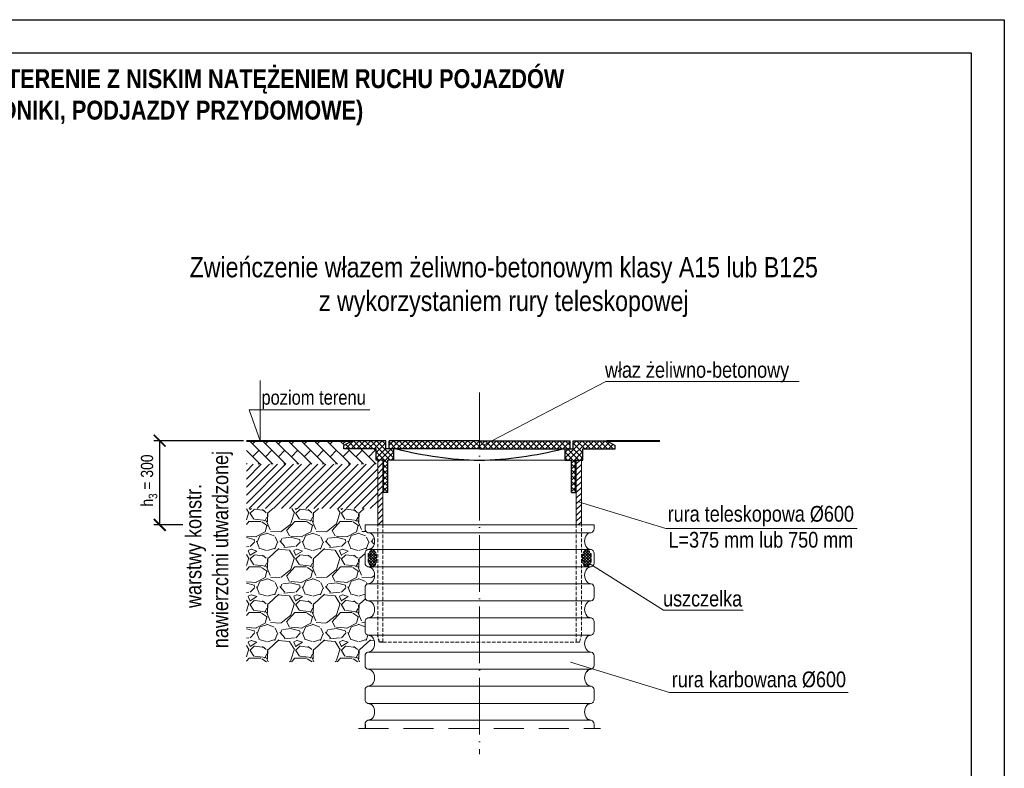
# Model space of a CAD drawing. Header units: millimetres. Extents: x 719 to 1594, y 350 to 647.
# Tile 3 of 6: x 931 to 1139, y 489 to 647. Entities that reach past the tile are written whole.
import ezdxf

# ---------------------------------------------------------------- set-up
doc = ezdxf.new("R2010")
doc.units = ezdxf.units.MM
for name, pattern in [('ACAD_ISO04W100', [30, 24, -3, 0, -3]), ('HIDDEN', [9.525, 6.35, -3.175]), ('HIDDEN1', [1.1, 0.75, -0.35])]:
    doc.linetypes.add(name, pattern=pattern)
doc.layers.add('Kreskowania', color=7, linetype='Continuous', lineweight=5)
doc.layers.add('Opisy', color=7, linetype='Continuous', lineweight=5)
doc.layers.add('rysunek', color=7, linetype='Continuous')
doc.styles.add('Arial Narrow', font='ARIALN.TTF', dxfattribs={"height": 3.5})
doc.dimstyles.new('ISO-25', dxfattribs={"dimtxt": 2.5, "dimasz": 2.5, "dimexe": 1.25, "dimexo": 0.625, "dimtad": 1, "dimtxsty": 'Standard', "dimblk": 'ARCHTICK', "dimcen": 2.5, "dimadec": 0, "dimazin": 0, "dimtfac": 1, "dimtmove": 0, "dimatfit": 3, "dimfxl": 0, "dimarcsym": 0})

# ---------------------------------------------------------------- blocks, each defined once
blk = doc.blocks.new('_ArchTick')
at = {"color": 0, "linetype": 'ByBlock', "const_width": 0.15}
blk.add_lwpolyline([(-0.5, -0.5), (0.5, 0.5)], dxfattribs=at)
blk = doc.blocks.new('*D9')
at = {"color": 0, "lineweight": -2}
for p, q in [((977.89, 558.04), (958.96, 558.04)), ((960.21, 540.25), (960.21, 558.04)), ((965.06, 540.25), (958.96, 540.25))]:
    blk.add_line(p, q, dxfattribs=at)
at = {"layer": 'Defpoints', "color": 0}
for p in [(960.21, 558.04), (978.52, 558.04), (965.69, 540.25)]:
    blk.add_point(p, dxfattribs=at)
at = {"color": 0, "linetype": 'ByBlock', "lineweight": -2, "xscale": 2.5, "yscale": 2.5, "zscale": 2.5}
for p, rotation in [((960.21, 558.04), 90), ((960.21, 540.25), 270)]:
    blk.add_blockref('_ArchTick', p, dxfattribs=dict(at, rotation=rotation))

msp = doc.modelspace()

# ---------------------------------------------------------------- hatches: boundary and pattern name
at = {"layer": 'Kreskowania', "lineweight": 5}
h = msp.add_hatch(dxfattribs=at)
h.set_pattern_fill('AR-B816', color=256, scale=0.0095, angle=135, style=0)
h.set_pattern_definition([(135, (-271.8634, -110.1056), (-1.364999, -1.364999), []), (225, (-271.8634, -110.1056), (-2e-16, -2.7299979), [1.9304, -1.9304])])
h.paths.add_polyline_path([(1005.96403, 556.32658), (999.12403, 556.32658), (999.12403, 557.01058), (1000.90111, 558.03658), (978.51707, 558.03658), (978.51707, 553.07952), (1006.30603, 553.07952), (1006.30603, 553.93258), (1005.96403, 553.93258)])
at = {"layer": 'Kreskowania', "linetype": 'Continuous', "lineweight": 5}
h = msp.add_hatch(dxfattribs=at)
h.set_pattern_fill('NET', color=256, scale=6.84, angle=45, style=0)
h.set_pattern_definition([(45, (973.3711, 377.8738), (-0.6045763, 0.6045763), []), (135, (973.3711, 377.8738), (-0.6045763, -0.6045763), [])])
h.paths.add_polyline_path([(1009.72603, 556.32658), (1008.01603, 556.32658), (1008.01603, 558.03658), (1000.90111, 558.03658), (999.12403, 557.01058), (999.12403, 556.32658), (1005.96403, 556.32658), (1005.96403, 553.93258), (1007.50987, 553.93258), (1007.50987, 547.09258), (1008.39907, 547.09258), (1008.39907, 553.93258), (1009.72603, 553.93258)])
h.paths.add_polyline_path([(1049.68576, 556.32658), (1056.52576, 556.32658), (1056.52576, 557.01058), (1054.74868, 558.03658), (1047.63376, 558.03658), (1047.63376, 556.32658), (1045.92376, 556.32658), (1045.92376, 553.93258), (1047.25072, 553.93258), (1047.25072, 547.09258), (1048.13992, 547.09258), (1048.13992, 553.93258), (1049.68576, 553.93258)])
h.paths.add_polyline_path([(1046.94976, 558.03658), (1027.8249, 558.03658), (1027.8249, 556.32658), (1046.94976, 556.32658)])
h.paths.add_polyline_path([(1027.8249, 558.03658), (1008.70003, 558.03658), (1008.70003, 556.32658), (1027.8249, 556.32658)])
h = msp.add_hatch(dxfattribs=at)
h.set_pattern_fill('ANSI31', color=256, scale=6.84, style=0)
h.set_pattern_definition([(45, (973.3711, 377.8738), (-0.6045763, 0.6045763), [])])
h.paths.add_polyline_path([(1007.37307, 553.93258), (1006.30603, 553.93258), (1006.30603, 540.25258), (1007.37307, 540.25258)])
h.paths.add_polyline_path([(1049.34376, 553.93258), (1048.27672, 553.93258), (1048.27672, 540.25258), (1049.34376, 540.25258)])
at = {"layer": 'Kreskowania', "lineweight": 5}
h = msp.add_hatch(dxfattribs=at)
h.set_pattern_fill('ANSI31', color=256, scale=0.38, style=0)
h.set_pattern_definition([(45, (-271.8634, -110.1056), (-0.8531243, 0.8531243), [])])
h.paths.add_polyline_path([(1006.30603, 553.07952), (978.51707, 553.07952), (978.51707, 543.70183), (1006.30603, 543.70183)])
h = msp.add_hatch(dxfattribs=at)
h.set_pattern_fill('GRAVEL', color=256, scale=0.38, style=0)
h.set_pattern_definition([(228.0128, (-264.914, -100.4536), (-77.2160656, -86.86810674), [1.29854, -128.5559]), (184.9697, (-265.78268, -101.4188), (115.82418736, 9.65193189), [2.22834, -220.6052]), (132.5104, (-268.00264, -101.6118), (96.51992977, -106.1721037), [1.57123, -155.55186]), (267.2737, (-271.7669, -104.0248), (9.65195809, 193.03993788), [2.02922, -200.89232]), (292.8337, (-271.86344, -106.05174), (-48.26013701, 115.82406585), [1.98981, -196.99124]), (357.2737, (-271.09128, -107.8856), (-193.03993788, 9.65195809), [2.02922, -200.89232]), (37.6942, (-269.06436, -107.98214), (-125.47607927, -96.51991396), [2.683537, -265.66978]), (72.2553, (-266.9409, -106.3413), (67.56413515, 212.34406158), [2.533536, -250.82014]), (121.4296, (-266.16876, -103.9283), (-77.2160199, 125.47585241), [2.03609, -201.5729]), (175.2364, (-267.2305, -102.19094), (106.1719166, -9.6519094), [2.32451, -113.90082]), (222.3974, (-269.54696, -101.9979), (-115.824003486, -106.17186187), [3.006096, -297.60384]), (138.8141, (-262.2114, -104.1213), (-67.56395696, 57.9119109), [1.02602, -101.57628]), (171.4692, (-262.9836, -103.4457), (125.47580846, -19.30404864), [1.95199, -193.24748]), (225, (-264.914, -103.156), (-2e-15, -9.651993), [1.364994, -12.28498]), (203.1986, (-265.5896, -101.9979), (48.2601627, 19.3040846), [0.735076, -72.77228]), (291.8014, (-266.2653, -102.2875), (-9.6520068, 28.9560187), [1.03955, -50.93824]), (30.9638, (-265.8792, -103.2527), (28.9559694, 19.304015), [1.688416, -54.59194]), (161.5651, (-264.4314, -102.384), (19.304009, -9.6519856), [1.22089, -29.30142]), (16.3895, (-271.86344, -102.28746), (96.52005325, 28.95593977), [1.710334, -169.32344]), (70.3462, (-270.2226, -101.80486), (-38.60789242, -106.17184986), [1.434876, -142.05236]), (293.1986, (-264.4314, -100.4536), (-19.3040846, 48.2601627), [1.470144, -72.03736]), (343.6105, (-263.8523, -101.80486), (-96.52005325, 28.95593977), [1.710334, -169.32344]), (339.444, (-271.8634, -108.2717), (-48.2600599, 19.3039766), [1.64933, -80.81726]), (294.7751, (-270.3191, -108.8508), (-48.25988753, 106.1719507), [1.381954, -136.81368]), (66.8014, (-264.3349, -110.1056), (19.3040846, 48.2601627), [1.470144, -72.03736]), (17.354, (-263.75576, -108.7543), (-125.47600677, -38.60794177), [1.617975, -160.17912]), (69.444, (-269.0644, -110.1056), (-19.3039766, -48.2600599), [0.82467, -81.64224]), (101.3099, (-264.914, -110.1056), (-9.6519524, 38.6078764), [0.49216, -48.7236]), (165.9638, (-265.0105, -109.623), (28.9560203, -9.6519833), [1.98981, -37.80639]), (186.009, (-266.9409, -109.1404), (96.51985767, 9.65197746), [1.844015, -182.55732]), (303.6901, (-265.8792, -104.1213), (-9.6520033, 19.3039814), [1.39203, -33.408764]), (353.1572, (-265.10704, -105.27958), (164.08406786, -19.30408646), [2.430317, -240.6008]), (60.9454, (-262.694, -105.5691), (-38.6079102, -67.5638389), [0.99373, -98.37972]), (90, (-262.211, -104.7), (-9.652, 9.652), [0.57912, -9.07288]), (120.2564, (-267.13396, -108.8508), (38.60791817, -67.56396592), [1.340895, -132.74882]), (48.0128, (-267.8096, -107.6926), (77.2160656, 86.86810674), [2.597083, -127.25744]), (0, (-266.072, -105.762), (9.652, 9.652), [2.50952, -7.14248]), (325.3048, (-263.5627, -105.7622), (-96.51983277, 67.56400642), [1.52612, -151.08534]), (254.0546, (-262.308, -106.6309), (-9.6520246, -38.608092), [1.40535, -68.86246]), (207.646, (-262.69404, -107.98214), (-183.38793559, -96.5200607), [2.28815, -226.5275]), (175.4261, (-264.72096, -109.04386), (-125.4760289, 9.6519533), [2.42071, -239.65004]), (175.4261, (-264.72096, -109.04386), (-125.4760289, 9.6519533), [2.42071, -239.65004])])
h.paths.add_polyline_path([(1005.17672, 530.92744, 0.168852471), (1004.73093, 531.23042), (1004.21966, 531.36742), (1004.21966, 531.36742, -0.339454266), (1003.6113, 532.16025), (1003.6113, 534.22485, -0.339454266), (1004.21966, 535.01768), (1004.21966, 535.01768), (1004.73093, 535.15467, 0.168594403), (1005.17623, 535.457, 0.33100607), (1005.17672, 538.15048, 0.168852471), (1004.73093, 538.45346), (1004.21966, 538.59046), (1004.21966, 538.59046, -0.339454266), (1003.6113, 539.38329), (1003.6113, 540.25258), (1006.30603, 540.25258), (1006.30603, 543.70183), (978.51707, 543.70183), (978.51707, 511.24795), (1003.6113, 511.24795), (1003.6113, 512.55573, -0.339454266), (1004.21966, 513.34856), (1004.21966, 513.34856), (1004.73093, 513.48555, 0.168594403), (1005.17623, 513.78788, 0.33100607), (1005.17672, 516.48136, 0.168852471), (1004.73093, 516.78434), (1004.21966, 516.92134), (1004.21966, 516.92134, -0.339454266), (1003.6113, 517.71417), (1003.6113, 519.77877, -0.339454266), (1004.21966, 520.5716), (1004.21966, 520.5716), (1004.73093, 520.70859, 0.168594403), (1005.17623, 521.01092, 0.33100607), (1005.17672, 523.7044, 0.168852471), (1004.73093, 524.00738), (1004.21966, 524.14438), (1004.21966, 524.14438, -0.339454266), (1003.6113, 524.93721), (1003.6113, 527.00181, -0.339454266), (1004.21966, 527.79464, 0.000001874), (1004.21966, 527.79464), (1004.73093, 527.93163, 0.168594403), (1005.17623, 528.23396, 0.33100607)])
at = {"layer": 'Kreskowania', "linetype": 'Continuous', "lineweight": 5}
h = msp.add_hatch(dxfattribs=at)
h.set_pattern_fill('NET', color=256, scale=3.42, angle=45, style=0)
h.set_pattern_definition([(135, (1082.27873, 491.83055), (0.3022881, 0.3022881), []), (45, (1082.27873, 491.83055), (0.3022881, -0.3022881), [])])
edge = h.paths.add_edge_path()
edge.add_ellipse((1005.1845, 533.16164), major_axis=(0, 1.82513), ratio=0.487198, start_angle=0, end_angle=360, ccw=False)
h = msp.add_hatch(dxfattribs=at)
h.set_pattern_fill('NET', color=256, scale=3.42, angle=45, style=0)
h.set_pattern_definition([(45, (973.37106, 491.83055), (-0.3022881, 0.3022881), []), (135, (973.37106, 491.83055), (-0.3022881, -0.3022881), [])])
edge = h.paths.add_edge_path()
edge.add_ellipse((1050.4653, 533.16164), major_axis=(0, 1.82513), ratio=0.487198, start_angle=0, end_angle=360)

# ---------------------------------------------------------------- linework, layer by layer
at = {"linetype": 'ACAD_ISO04W100', "lineweight": 5, "ltscale": 0.5}
msp.add_line((1027.8249, 568.27545), (1027.8249, 491.71113), dxfattribs=at)
at = {"lineweight": 40}
for p, q in [((978.51707, 558.03658), (1000.90111, 558.03658)), ((1054.74868, 558.03658), (1065.92544, 558.03658))]:
    msp.add_line(p, q, dxfattribs=at)
at = {"color": 7, "linetype": 'Continuous', "lineweight": 30}
for p, q in [((1000.90111, 558.03658), (999.12403, 557.01058)), ((1008.01603, 558.03658), (1000.90111, 558.03658)), ((1008.01603, 556.32658), (1008.01603, 558.03658)), ((1008.70003, 556.32658), (1008.70003, 558.03658)), ((1027.8249, 558.03658), (1008.70003, 558.03658)), ((1027.8249, 558.03658), (1046.94976, 558.03658)), ((1046.94976, 556.32658), (1046.94976, 558.03658)), ((1047.63376, 556.32658), (1047.63376, 558.03658)), ((1047.63376, 558.03658), (1054.74868, 558.03658)), ((1054.74868, 558.03658), (1056.52576, 557.01058)), ((999.12403, 556.32658), (999.12403, 557.01058)), ((1005.96403, 556.32658), (999.12403, 556.32658)), ((1005.96403, 553.93258), (1005.96403, 556.32658)), ((1027.8249, 556.32658), (1008.01603, 556.32658)), ((1009.72603, 553.93258), (1009.72603, 556.32658)), ((1027.8249, 556.32658), (1047.63376, 556.32658)), ((1045.92376, 553.93258), (1045.92376, 556.32658)), ((1049.68576, 553.93258), (1049.68576, 556.32658)), ((1049.68576, 556.32658), (1056.52576, 556.32658)), ((1056.52576, 556.32658), (1056.52576, 557.01058)), ((1007.50987, 553.93258), (1005.96403, 553.93258)), ((1007.50987, 547.09258), (1007.50987, 553.93258)), ((1009.72603, 553.93258), (1008.39907, 553.93258)), ((1008.39907, 547.09258), (1008.39907, 553.93258)), ((1045.92376, 553.93258), (1047.25072, 553.93258)), ((1047.25072, 547.09258), (1047.25072, 553.93258)), ((1048.13992, 553.93258), (1049.68576, 553.93258)), ((1048.13992, 547.09258), (1048.13992, 553.93258)), ((1008.39907, 547.09258), (1007.50987, 547.09258))]:
    msp.add_line(p, q, dxfattribs=at)
at = {"color": 7, "linetype": 'Continuous', "lineweight": 15}
for p, q in [((1006.30603, 540.25258), (1006.30603, 553.93258)), ((1007.37307, 540.25258), (1007.37307, 553.93258)), ((1009.72603, 553.93258), (1027.8249, 553.93258)), ((1045.92376, 553.93258), (1027.8249, 553.93258)), ((1048.27672, 540.25258), (1048.27672, 553.93258)), ((1049.34376, 540.25258), (1049.34376, 553.93258)), ((1003.6113, 540.25258), (1052.0385, 540.25258)), ((1003.6113, 540.25258), (1003.6113, 539.38329)), ((1052.0385, 540.25258), (1052.0385, 539.38329)), ((1004.21966, 538.59046), (1004.73046, 538.45359)), ((1004.21966, 538.59046), (1051.43013, 538.59046)), ((1051.43013, 538.59046), (1050.91933, 538.45359)), ((1004.21966, 535.01768), (1004.73046, 535.15455)), ((1004.21966, 535.01768), (1051.43013, 535.01768)), ((1051.43013, 535.01768), (1050.91933, 535.15455)), ((1003.6113, 534.22485), (1003.6113, 532.16025)), ((1052.0385, 534.22485), (1052.0385, 532.16025)), ((1004.21966, 531.36742), (1004.73046, 531.23055)), ((1004.21966, 531.36742), (1051.43013, 531.36742)), ((1051.43013, 531.36742), (1050.91933, 531.23055)), ((1003.6113, 527.00181), (1003.6113, 524.93721)), ((1004.21966, 527.79464), (1004.73046, 527.93151)), ((1004.21966, 527.79464), (1051.43013, 527.79464)), ((1051.43013, 527.79464), (1050.91933, 527.93151)), ((1052.0385, 527.00181), (1052.0385, 524.93721)), ((1004.21966, 524.14438), (1004.73046, 524.00751)), ((1004.21966, 524.14438), (1051.43013, 524.14438)), ((1051.43013, 524.14438), (1050.91933, 524.00751)), ((1004.21966, 520.5716), (1004.73046, 520.70847)), ((1004.21966, 520.5716), (1051.43013, 520.5716)), ((1051.43013, 520.5716), (1050.91933, 520.70847)), ((1003.6113, 519.77877), (1003.6113, 517.71417)), ((1052.0385, 519.77877), (1052.0385, 517.71417)), ((1004.21966, 516.92134), (1004.73046, 516.78447)), ((1004.21966, 516.92134), (1051.43013, 516.92134)), ((1051.43013, 516.92134), (1050.91933, 516.78447)), ((1003.6113, 512.55573), (1003.6113, 510.49113)), ((1004.21966, 513.34856), (1004.73046, 513.48543)), ((1004.21966, 513.34856), (1051.43013, 513.34856)), ((1051.43013, 513.34856), (1050.91933, 513.48543)), ((1052.0385, 512.55573), (1052.0385, 510.49113)), ((1004.21966, 509.6983), (1051.43013, 509.6983)), ((1004.21966, 509.6983), (1004.73046, 509.56143)), ((1004.21966, 506.12552), (1004.73046, 506.26239)), ((1004.21966, 506.12552), (1051.43013, 506.12552)), ((1051.43013, 506.12552), (1050.91933, 506.26239)), ((1003.6113, 505.33269), (1003.6113, 503.26809)), ((1052.0385, 505.33269), (1052.0385, 503.26809)), ((1004.21966, 502.47526), (1004.73046, 502.33839)), ((1004.21966, 502.47526), (1051.43013, 502.47526)), ((1051.43013, 502.47526), (1050.91933, 502.33839)), ((1004.21966, 498.90248), (1004.73046, 499.03935)), ((1004.21966, 498.90248), (1051.43013, 498.90248)), ((1051.43013, 498.90248), (1050.91933, 499.03935)), ((1052.0385, 498.10965), (1052.0385, 497.13257))]:
    msp.add_line(p, q, dxfattribs=at)
at = {"color": 7, "linetype": 'Continuous'}
for p, q in [((1047.25072, 547.09258), (1048.13992, 547.09258)), ((1051.43013, 509.6983), (1050.91933, 509.56143)), ((1003.6113, 498.10965), (1003.6113, 497.13257))]:
    msp.add_line(p, q, dxfattribs=at)
at = {"linetype": 'HIDDEN1', "lineweight": 15}
for p, q in [((1006.30603, 516.8099), (1006.30603, 540.25258)), ((1007.37307, 515.4419), (1007.37307, 540.25258)), ((1048.27672, 515.4419), (1048.27672, 540.25258)), ((1049.34376, 516.8099), (1049.34376, 540.25258)), ((1048.97721, 515.4419), (1049.34376, 516.8099)), ((1007.37307, 515.4419), (1048.27672, 515.4419)), ((1048.27672, 515.4419), (1048.97721, 515.4419))]:
    msp.add_line(p, q, dxfattribs=at)
at = {"linetype": 'HIDDEN1'}
for p, q in [((1004.2953, 534.19393), (1004.2953, 532.12934)), ((1051.3545, 534.19393), (1051.3545, 532.12934)), ((1006.67258, 515.4419), (1006.30603, 516.8099)), ((1007.37307, 515.4419), (1006.67258, 515.4419))]:
    msp.add_line(p, q, dxfattribs=at)
msp.add_lwpolyline([(1131.76491, 376.1654), (1131.76491, 357.11654), (743.76491, 357.11654), (743.76491, 640.11654), (1131.76491, 640.11654), (1131.76491, 383.63774)])
at = {"color": 7, "linetype": 'Continuous', "lineweight": 30}
for centre, start, end in [((1029.44219, 631.51596), 255.680677, 268.805794), ((1026.2076, 631.51596), 271.194206, 284.319323)]:
    msp.add_arc(centre, 77.60024, start, end, dxfattribs=at)
at = {"color": 7, "linetype": 'Continuous', "lineweight": 15}
for centre, radius, start, end in [((1004.4321, 539.38329), 0.8208, 180, 255), ((1051.2177, 539.38329), 0.8208, 285, 0), ((1004.51802, 537.66076), 0.8208, 36.613496, 75), ((1003.36506, 536.80407), 2.2572, 323.386504, 36.613496), ((1052.28474, 536.80407), 2.2572, 143.386504, 216.613496), ((1051.13177, 537.66076), 0.8208, 105, 143.386504), ((1004.4321, 534.22485), 0.8208, 105, 180), ((1004.51802, 535.94738), 0.8208, 285, 323.386504), ((1051.13177, 535.94738), 0.8208, 216.613496, 255), ((1051.2177, 534.22485), 0.8208, 0, 75), ((1004.4321, 532.16025), 0.8208, 180, 255), ((1004.51802, 530.43772), 0.8208, 36.613496, 75), ((1003.36506, 529.58103), 2.2572, 323.386504, 36.613496), ((1052.28474, 529.58103), 2.2572, 143.386504, 216.613496), ((1051.13177, 530.43772), 0.8208, 105, 143.386504), ((1051.2177, 532.16025), 0.8208, 285, 0), ((1004.4321, 527.00181), 0.8208, 105, 180), ((1004.51802, 528.72434), 0.8208, 285, 323.386504), ((1051.13177, 528.72434), 0.8208, 216.613496, 255), ((1051.2177, 527.00181), 0.8208, 0, 75), ((1004.4321, 524.93721), 0.8208, 180, 255), ((1051.2177, 524.93721), 0.8208, 285, 0), ((1004.51802, 523.21468), 0.8208, 36.613496, 75), ((1003.36506, 522.35799), 2.2572, 323.386504, 36.613496), ((1052.28474, 522.35799), 2.2572, 143.386504, 216.613496), ((1051.13177, 523.21468), 0.8208, 105, 143.386504), ((1004.4321, 519.77877), 0.8208, 105, 180), ((1004.51802, 521.5013), 0.8208, 285, 323.386504), ((1051.13177, 521.5013), 0.8208, 216.613496, 255), ((1051.2177, 519.77877), 0.8208, 0, 75), ((1004.4321, 517.71417), 0.8208, 180, 255), ((1004.51802, 515.99164), 0.8208, 36.613496, 75), ((1003.36506, 515.13495), 2.2572, 323.386504, 36.613496), ((1052.28474, 515.13495), 2.2572, 143.386504, 216.613496), ((1051.13177, 515.99164), 0.8208, 105, 143.386504), ((1051.2177, 517.71417), 0.8208, 285, 0), ((1004.4321, 512.55573), 0.8208, 105, 180), ((1004.51802, 514.27826), 0.8208, 285, 323.386504), ((1051.13177, 514.27826), 0.8208, 216.613496, 255), ((1051.2177, 512.55573), 0.8208, 0, 75), ((1004.4321, 510.49113), 0.8208, 180, 255), ((1051.2177, 510.49113), 0.8208, 285, 0), ((1004.51802, 508.7686), 0.8208, 36.613496, 75), ((1003.36506, 507.91191), 2.2572, 323.386504, 36.613496), ((1052.28474, 507.91191), 2.2572, 143.386504, 216.613496), ((1004.4321, 505.33269), 0.8208, 105, 180), ((1004.51802, 507.05522), 0.8208, 285, 323.386504), ((1051.13177, 507.05522), 0.8208, 216.613496, 255), ((1051.2177, 505.33269), 0.8208, 0, 75), ((1004.4321, 503.26809), 0.8208, 180, 255), ((1004.51802, 501.54556), 0.8208, 36.613496, 75), ((1003.36506, 500.68887), 2.2572, 323.386504, 36.613496), ((1052.28474, 500.68887), 2.2572, 143.386504, 216.613496), ((1051.13177, 501.54556), 0.8208, 105, 143.386504), ((1051.2177, 503.26809), 0.8208, 285, 0), ((1004.4321, 498.10965), 0.8208, 105, 180), ((1004.51802, 499.83218), 0.8208, 285, 323.386504), ((1051.13177, 499.83218), 0.8208, 216.613496, 255), ((1051.2177, 498.10965), 0.8208, 0, 75)]:
    msp.add_arc(centre, radius, start, end, dxfattribs=at)
at = {"color": 7, "linetype": 'Continuous'}
msp.add_arc((1051.13177, 508.7686), 0.8208, 105, 143.386504, dxfattribs=at)
at = {"linetype": 'HIDDEN1', "lineweight": 30, "ltscale": 0.5, "extrusion": (0, 0, -1)}
msp.add_ellipse((1005.1845, 533.16164), major_axis=(0, 1.82513), ratio=0.487198, dxfattribs=at)
at = {"linetype": 'HIDDEN1', "lineweight": 30, "ltscale": 0.5}
msp.add_ellipse((1050.4653, 533.16164), major_axis=(0, 1.82513), ratio=0.487198, dxfattribs=at)
at = {"layer": 'Defpoints', "lineweight": 18}
msp.add_lwpolyline([(718.76491, 647.11654), (1138.76491, 647.11654), (1138.76491, 350.11654), (718.76491, 350.11654)], close=True, dxfattribs=at)
at = {"layer": 'Defpoints'}
msp.add_lwpolyline([(718.76491, 647.11654), (1138.76491, 647.11654), (1138.76491, 350.11654), (718.76491, 350.11654)], close=True, dxfattribs=at)
at = {"layer": 'Opisy'}
for p, q in [((981.45253, 570.80007), (981.45253, 558.03658)), ((981.45253, 558.03658), (979.10519, 564.54463)), ((979.10519, 564.54463), (1004.60968, 564.54463))]:
    msp.add_line(p, q, dxfattribs=at)
at = {"layer": 'Opisy', "lineweight": 9}
for points in [[(1028.77739, 557.20037), (1054.50344, 570.57287), (1095.38944, 570.57287)], [(1048.71316, 545.10477), (1067.17138, 539.49488), (1107.64495, 539.49488)], [(1050.95912, 532.12934), (1066.73494, 522.20311), (1083.53525, 522.20311)], [(1047.03703, 511.1635), (1067.94927, 504.80777), (1105.76553, 504.80777)]]:
    msp.add_lwpolyline(points, dxfattribs=at)
at = {"layer": 'rysunek', "linetype": 'HIDDEN', "lineweight": 5}
msp.add_line((1002.2433, 497.13257), (1053.4065, 497.13257), dxfattribs=at)

# ---------------------------------------------------------------- texts
at = {"lineweight": 9, "insert": (1032.94116, 590.5413), "char_height": 4.275, "width": 134.3589283, "attachment_point": 5, "style": 'Arial Narrow'}
msp.add_mtext('Zwieńczenie włazem żeliwno-betonowym klasy A15 lub B125 \\Pz wykorzystaniem rury teleskopowej', dxfattribs=at)
at = {"layer": 'Opisy', "attachment_point": 5, "style": 'Arial Narrow'}
for s, insert, char_height, width in [('{\\fArial Narrow|b1|i0|c238|p34;STUDZIENKA INSPEKCYJNA PP %%C600MM W TERENIE Z NISKIM NATĘŻENIEM RUCHU POJAZDÓW \\P(TERENY ZIELONE, CHODNIKI, PODJAZDY PRZYDOMOWE)}', (937.95188, 630.70896), 4, 297), (' poziom terenu', (992.26099, 566.73384), 3.04, 23.5902073)]:
    msp.add_mtext(s, dxfattribs=dict(at, insert=insert, char_height=char_height, width=width))
at = {"layer": 'Opisy', "lineweight": 9, "char_height": 3.325, "width": 77.7183834, "attachment_point": 1, "style": 'Arial Narrow'}
for s, insert in [('właz żeliwno-betonowy', (1054.33618, 574.69757)), ('rura teleskopowa {\\fArial Narrow|b0|i0|c238|p34;%%C}600', (1067.59779, 544.2432)), ('L=375 mm lub 750 mm', (1067.76867, 538.75514)), ('uszczelka', (1066.62086, 526.3033)), ('rura karbowana {\\fArial Narrow|b0|i0|c238|p34;%%C}600', (1068.45397, 509.21838))]:
    msp.add_mtext(s, dxfattribs=dict(at, insert=insert))
at = {"layer": 'Opisy', "lineweight": 9, "width": 77.7183834, "attachment_point": 1, "rotation": 90, "style": 'Arial Narrow'}
for s, insert, char_height in [('nawierzchni utwardzonej', (971.36521, 514.17523), 3.325), ('\\A1;h{\\H0.7x;\\S^ 3;} = 300', (956.23522, 544.10567), 2.565), ('warstwy konstr.', (965.68793, 522.6582), 3.325)]:
    msp.add_mtext(s, dxfattribs=dict(at, insert=insert, char_height=char_height))

# ---------------------------------------------------------------- dimensions: what is measured, and where the dimension line sits
dim = msp.add_linear_dim(base=(960.20895, 558.03658), p1=(965.68793, 540.25258), p2=(978.51707, 558.03658), angle=90, text=' ', dimstyle='ISO-25')
dim.commit()
dim.dimension.update_dxf_attribs({"geometry": '*D9', "text_midpoint": (960.20895, 549.14458)})

doc.saveas('drawing.dxf')
